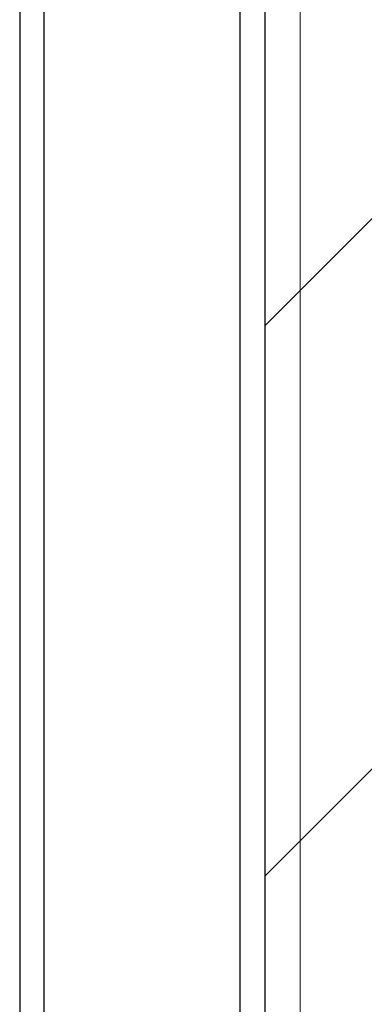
# Model space of a CAD drawing. Header units: millimetres. Extents: x 103872 to 294171, y 5570 to 32737.
# Tile 73 of 117: x 134458 to 134599, y 11252 to 11654. Entities that reach past the tile are written whole.
import ezdxf

# ---------------------------------------------------------------- set-up
doc = ezdxf.new("R2010")
doc.units = ezdxf.units.MM
doc.header["$LTSCALE"] = 2.5
doc.linetypes.add('DASHED', pattern=[19.05, 12.7, -6.35])
for name, color, linetype, lineweight in [('CKD Equipments', 252, 'Continuous', 0), ('Dimension', 40, 'Continuous', 0), ('EQUIPMENT', 210, 'Continuous', 0), ('WALL', 132, 'Continuous', 25)]:
    doc.layers.add(name, color=color, linetype=linetype, lineweight=lineweight)

# ---------------------------------------------------------------- blocks, each defined once
blk = doc.blocks.new('*U43')
at = {"color": 8}
for points in [[(0, 0), (6936.3, 0), (6936.3, -10), (0, -10)], [(0, -100), (6936.3, -100), (6936.3, -90), (0, -90)]]:
    blk.add_lwpolyline(points, close=True, dxfattribs=at)
blk = doc.blocks.new('ARCH')
at = {"layer": 'CKD Equipments', "color": 8}
blk.add_lwpolyline([(115735.38, 12600.23), (115735.38, 10800.23), (116535.38, 10800.23), (116535.38, 12600.23), (115735.38, 12600.23)], dxfattribs=at)
at = {"layer": 'EQUIPMENT', "color": 8, "linetype": 'DASHED', "lineweight": 18, "ltscale": 800}
blk.add_lwpolyline([(115720.83, 13210.58), (115720.83, 10791.76), (116720.83, 10791.76), (116720.83, 13210.58)], close=True, dxfattribs=at)
at = {"layer": 'WALL', "color": 8, "xscale": -1, "rotation": 89.99999999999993}
blk.add_blockref('*U43', (115620.83, 13310.58), dxfattribs=at)

msp = doc.modelspace()

# ---------------------------------------------------------------- block references
at = {"layer": 'Dimension'}
msp.add_blockref('ARCH', (18837.33, 0), dxfattribs=at)

# ---------------------------------------------------------------- next in the draw order: hatches: boundary and pattern name
h = msp.add_hatch(dxfattribs=at)
h.set_pattern_fill('ANSI31', color=5, scale=50)
h.paths.add_polyline_path([(137058.16, 13210.58), (134558.16, 13210.58), (134558.16, 8500.58), (137058.16, 8500.58)])

# ---------------------------------------------------------------- next in the draw order: linework, layer by layer
at = {"layer": 'Dimension', "color": 5}
msp.add_lwpolyline([(137058.16, 13210.58), (134558.16, 13210.58), (134558.16, 8500.58), (137058.16, 8500.58)], close=True, dxfattribs=at)

doc.saveas('drawing.dxf')
